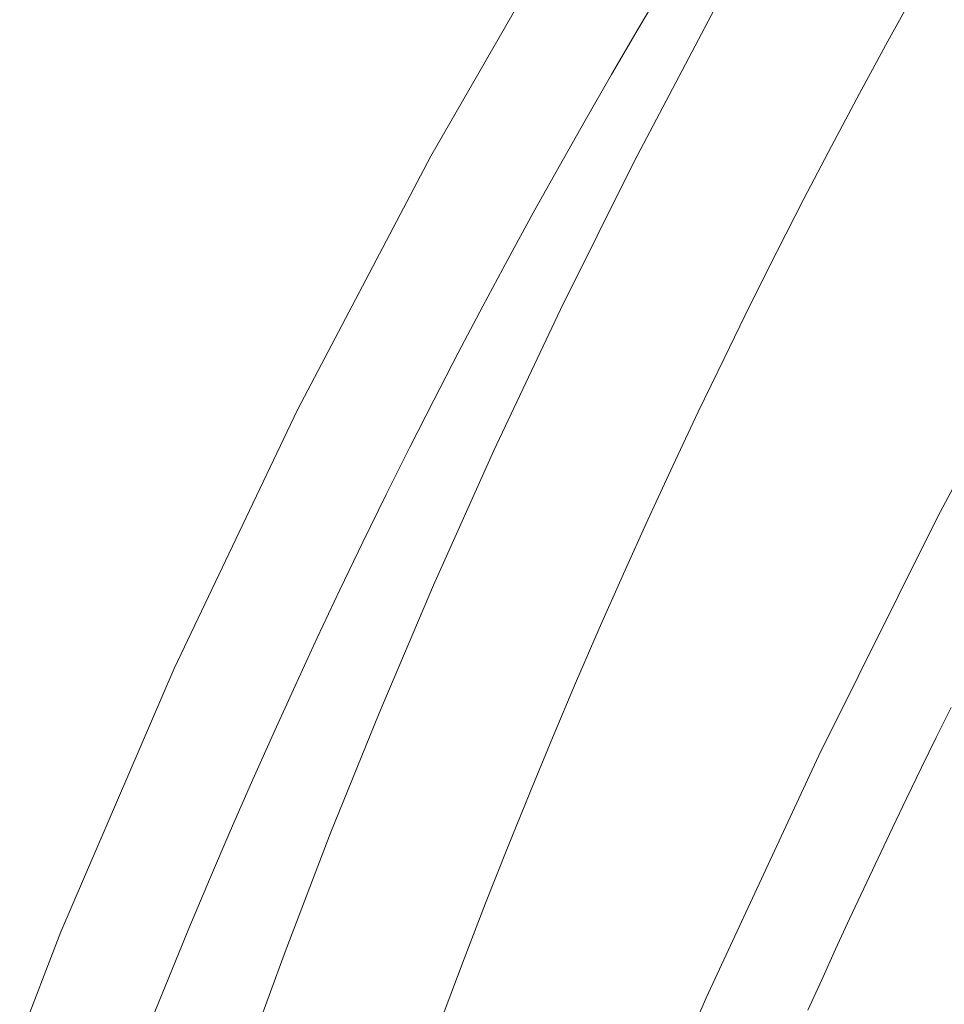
# Model space of a CAD drawing. Header units: millimetres. Extents: x 451 to 766, y 63 to 285.
# Tile 25 of 37: x 511.61 to 516.74, y 227.9 to 233.35. Entities that reach past the tile are written whole.
import ezdxf

# ---------------------------------------------------------------- set-up
doc = ezdxf.new("R2010")
doc.units = ezdxf.units.MM
doc.header["$LTSCALE"] = 5.08
doc.layers.get('0').update_dxf_attribs({"lineweight": 18})
doc.layers.add('None', color=7, linetype='Continuous', lineweight=18)

# ---------------------------------------------------------------- blocks, each defined once
blk = doc.blocks.new('Gruppe-22')
at = {"color": 7, "linetype": 'Continuous', "lineweight": 15}
for points in [[(-1042.88, 1470.43), (-1038.33, 1482.26), (-1025.77, 1511.45), (-1012.1, 1540.12), (-997.32, 1568.25), (-981.48, 1595.79), (-964.58, 1622.69), (-946.66, 1648.92), (-927.73, 1674.44), (-907.84, 1699.21), (-887, 1723.19), (-865.25, 1746.35)], [(-1018.14, 1467.34), (-1013.59, 1479.76), (-1008.47, 1493.1), (-1003.05, 1506.5), (-997.03, 1520.67), (-990.35, 1535.6), (-982.97, 1551.24), (-974.84, 1567.56), (-965.9, 1584.53)], [(-943.52, 1586.74), (-946.71, 1580.97), (-949.85, 1575.17), (-952.94, 1569.35), (-955.99, 1563.5), (-958.99, 1557.63), (-961.95, 1551.74), (-964.85, 1545.82), (-967.71, 1539.88), (-970.52, 1533.91), (-973.29, 1527.92), (-976, 1521.92), (-978.67, 1515.89), (-981.29, 1509.83), (-983.85, 1503.76), (-986.37, 1497.67), (-988.84, 1491.55), (-991.27, 1485.42), (-993.64, 1479.27), (-995.96, 1473.1)], [(-971.37, 1587.4), (-974.36, 1582.35), (-977.32, 1577.28), (-980.24, 1572.19), (-983.13, 1567.08), (-985.98, 1561.94), (-988.79, 1556.79), (-991.56, 1551.61), (-994.3, 1546.42), (-996.99, 1541.2), (-999.65, 1535.97), (-1002.28, 1530.72), (-1004.86, 1525.45), (-1007.4, 1520.15), (-1009.91, 1514.85), (-1012.38, 1509.52), (-1014.81, 1504.17), (-1017.2, 1498.81), (-1019.55, 1493.43), (-1021.86, 1488.04), (-1024.14, 1482.62), (-1026.37, 1477.19), (-1028.57, 1471.75)], [(-862.55, 1656.18), (-864.73, 1653.26), (-881.43, 1629.27), (-897.42, 1604.75), (-912.72, 1579.72), (-927.3, 1554.21), (-941.16, 1528.28), (-954.36, 1501.8), (-966.84, 1474.93), (-978.58, 1447.68), (-989.56, 1420.11), (-999.51, 1393.02), (-1008.72, 1365.66)], [(-939.7, 1507.13), (-941.34, 1503.8), (-942.97, 1500.47), (-944.58, 1497.12), (-946.19, 1493.78), (-947.78, 1490.42), (-949.36, 1487.06), (-950.93, 1483.7), (-952.48, 1480.33), (-954.02, 1476.95), (-955.55, 1473.57)]]:
    blk.add_lwpolyline(points, dxfattribs=at)
blk = doc.blocks.new('Gruppe-26')
at = {"layer": 'None', "color": 7}
blk.add_blockref('Gruppe-22', (0, 0), dxfattribs=at)

msp = doc.modelspace()

# ---------------------------------------------------------------- block references
at = {"layer": 'None', "color": 7, "xscale": 0.05, "yscale": 0.05, "zscale": 0.05}
msp.add_blockref('Gruppe-26', (563.7577, 154.1864), dxfattribs=at)

doc.saveas('drawing.dxf')
